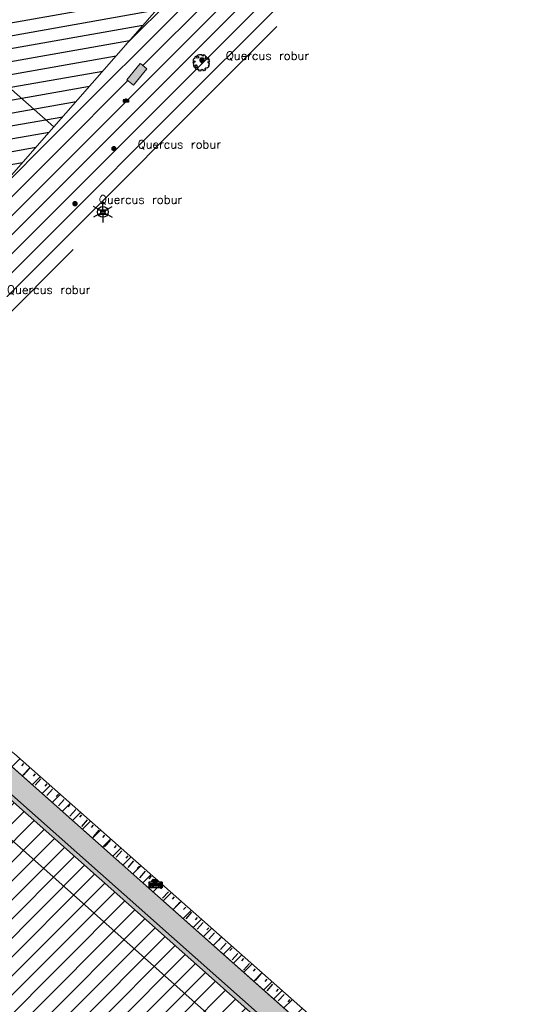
# Model space of a CAD drawing. Header units: metres. Extents: x 102852 to 106916, y 385458 to 392749.
# Tile 42 of 59: x 104947 to 105006, y 388182 to 388299. Entities that reach past the tile are written whole.
import ezdxf
from ezdxf.enums import TextEntityAlignment as Align

# ---------------------------------------------------------------- set-up
doc = ezdxf.new("R2010")
doc.units = ezdxf.units.M
for name, color, linetype, lineweight in [('0-BEBOUWING', 7, 'Continuous', 30), ('0-BEPLANTING', 14, 'Continuous', 30), ('0-GRAS OM SPORTVELDEN', 2, 'Continuous', 30), ('0-GRAS SPORTVELDEN', 3, 'Continuous', 30), ('0-KUNSTGRAS SPORTVELDEN', 152, 'Continuous', 30), ('0-VERHARDING', 5, 'Continuous', 30), ('B-WE-GR-BOOM-S', 90, 'Continuous', 30), ('B-WE-IE-GEBOUW-G', 10, 'Continuous', 0), ('B-WE-IE-MEUBILAIR_WEGMEUBILAIR-S', 7, 'Continuous', 30), ('B-WE-IE-OV-LICHTMAST-S', 40, 'Continuous', 30), ('B-WE-VH-KANTVERHARDING-G', 60, 'Continuous', 13), ('B-WE-VW-MARKERING_LANGS_STREEP_DOORGETROKKEN-G', 7, 'Continuous', 13), ('Bomen', 84, 'Continuous', 0), ('Boomsoort', 10, 'Continuous', 0), ('N-WE-IE-TERREINAFSCHEIDING_KUNSTMATIG_HEKWERK-G', 6, 'Continuous', 0)]:
    doc.layers.add(name, color=color, linetype=linetype, lineweight=lineweight)
doc.layers.add('03_INR_TALUD', color=1, linetype='Continuous')
doc.layers.add('X-XX-AL-HULPLIJN-G', color=2, linetype='Continuous', lineweight=18, plot=False)
doc.styles.add('NLCS-ISO', font='NLCS-ISO.ttf')
doc.styles.add('NLCS-ISO-M200-T25', font='NLCS-ISO.ttf', dxfattribs={"height": 0.5})
doc.styles.add('Style-txt', font='txt.shx')
pattern_1 = [(45, (0, 0), (-1.122532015, 1.122532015), [])]

# ---------------------------------------------------------------- blocks, each defined once
blk = doc.blocks.new('SIE-WEG_AFVALBAK_TYPE_02')
at = {"linetype": 'Continuous'}
for p, q in [((1.56, -0.35), (-1.56, -0.35)), ((-1.33, -0.76), (-1.56, -0.35)), ((-1.33, -0.99), (-1.56, -1.72)), ((1.56, -1.72), (-1.56, -1.72)), ((1.33, -0.76), (-1.33, -0.76)), ((-1.33, -0.99), (-1.33, -0.76)), ((1.33, -0.99), (-1.33, -0.99)), ((-1.18, -1.16), (-1.3, -1.55)), ((1.3, -1.55), (-1.3, -1.55)), ((1.18, -1.16), (-1.18, -1.16)), ((1.18, -1.16), (1.3, -1.55)), ((1.33, -0.76), (1.56, -0.35)), ((1.33, -0.99), (1.33, -0.76)), ((1.33, -0.99), (1.56, -1.72))]:
    blk.add_line(p, q, dxfattribs=at)
for p, q in [((-1.56, -0.35), (-1.56, -1.72)), ((1.56, -0.35), (1.56, -1.72))]:
    blk.add_line(p, q)
blk.add_circle((0, 0), 0.354, dxfattribs=at)
blk = doc.blocks.new('B-SIE-WEG_LICHTMAST-SO_4')
at = {"ltscale": 0.1}
for p, q in [((0, 1.27), (0, 2.53)), ((-1.1, 0.63), (-2.19, 1.27)), ((1.1, 0.63), (2.19, 1.27)), ((-1.1, -0.63), (-2.19, -1.27)), ((0, -1.27), (0, -2.53)), ((1.1, -0.63), (2.19, -1.27))]:
    blk.add_line(p, q, dxfattribs=at)
at = {"flags": 128}
for points in [[(-1.16, 0.5), (1.16, 0.5)], [(-1.16, -0.5), (1.16, -0.5)]]:
    blk.add_lwpolyline(points, dxfattribs=at)
at = {"ltscale": 0.1}
blk.add_circle((0, 0), 1.27, dxfattribs=at)
at = {"style": 'NLCS-ISO'}
blk.add_attdef('TYPE', text='', height=1.8, dxfattribs=at).set_placement((0, 2.53), align=Align.BOTTOM_CENTER)
blk = doc.blocks.new('SGR-BOOM_06_10')
at = {"linetype": 'Continuous', "flags": 128}
blk.add_lwpolyline([(2.7, 3.52), (2.53, 3.94), (2.2, 4.06), (1.94, 4.52), (1.27, 4.69), (0.86, 4.52), (1.11, 4.27), (1.06, 3.81), (0.23, 3.98), (0.35, 4.32), (0.18, 4.69), (-0.15, 4.61), (-0.49, 4.69), (-1.15, 4.65), (-1.49, 4.48), (-1.95, 4.57), (-2.54, 4.11), (-2.12, 3.9), (-1.99, 3.64), (-1.58, 3.44), (-1.99, 2.89), (-2.54, 2.77), (-2.92, 3.1), (-2.62, 3.22), (-2.87, 3.86), (-3.63, 3.43), (-4, 3.02), (-3.79, 2.85), (-4, 2.51), (-4.42, 2.35), (-4.72, 2.05), (-5.01, 1.21), (-3.88, 0.92), (-3.71, 0.54), (-4, 0.29), (-4.51, 0.29), (-4.6, 0.56), (-5.09, 0.38), (-4.76, -0.17), (-4.93, -0.38), (-4.72, -0.54), (-4.88, -1.01), (-4.53, -1.18), (-4.72, -1.55), (-4.42, -1.59), (-4.29, -1.71), (-4.62, -2.11), (-3.92, -2.68), (-3.67, -2.43), (-3.46, -1.97), (-3.63, -1.76), (-3.42, -1.17), (-3.12, -1.34), (-2.79, -1.76), (-2.5, -2.01), (-2.79, -2.81), (-3.42, -2.93), (-3.67, -3.39), (-3.33, -3.77), (-2.83, -3.9), (-2.77, -4.02), (-2.71, -4.15), (-2.33, -3.73), (-1.83, -3.73), (-1.57, -3.9), (-1.7, -4.27), (-1.7, -4.61), (-1.15, -4.74), (-0.61, -4.69), (-0.49, -4.94), (-0.23, -4.65), (0.1, -4.48), (-0.06, -4.01), (0.27, -3.9), (0.77, -4.02), (0.86, -4.61), (1.15, -4.57), (1.44, -4.74), (2.07, -4.23), (2.37, -4.36), (2.32, -4.15), (2.66, -3.98), (2.41, -3.73), (2.11, -3.64), (2.57, -3.23), (2.62, -2.98), (3.16, -2.85), (3.54, -3.06), (3.79, -2.81), (3.77, -2.63), (4.12, -2.63), (4.12, -2.39), (4.46, -2.26), (4.46, -2.05), (4.08, -2.05), (4.54, -1.59), (4.25, -1.42), (4.63, -1.55), (4.75, -1.26), (4.54, -0.92), (4.84, -0.46), (4.67, -0.25), (4.25, -0.25), (3.75, 0.08), (4.08, 0.29), (4.38, 0.84), (4.54, 0.59), (4.88, 0.71), (4.67, 1.43), (4.71, 1.89), (4.5, 1.97), (4.16, 2.64), (3.83, 3.01), (3.37, 2.6), (3.66, 2.43), (3.91, 1.8), (3.54, 1.72), (3.33, 2.14), (2.99, 2.05), (2.66, 2.31), (2.24, 2.51), (2.45, 2.68), (2.32, 2.93), (2.53, 3.18), (2.87, 3.06), (3.16, 3.23)], close=True, dxfattribs=at)
blk.add_circle((0, 0), 0.15)
at = {"style": 'NLCS-ISO-M200-T25'}
blk.add_attdef('TYPE', (0, 0), '', height=1.8, dxfattribs=at)
blk = doc.blocks.new('B-SIE-WEG_LICHTMAST-SO_7')
at = {"ltscale": 0.1}
for p, q in [((-1.1, 0.63), (-2.19, 1.27)), ((0, 1.27), (0, 2.53)), ((1.1, 0.63), (2.19, 1.27)), ((-1.1, -0.63), (-2.19, -1.27)), ((0, -1.27), (0, -2.53)), ((1.1, -0.63), (2.19, -1.27))]:
    blk.add_line(p, q, dxfattribs=at)
at = {"flags": 128}
for points in [[(-1.16, 0.5), (1.16, 0.5)], [(-1.16, -0.5), (1.16, -0.5)]]:
    blk.add_lwpolyline(points, dxfattribs=at)
at = {"ltscale": 0.1}
blk.add_circle((0, 0), 1.27, dxfattribs=at)
at = {"style": 'NLCS-ISO'}
blk.add_attdef('TYPE', text='', height=1.8, dxfattribs=at).set_placement((0, 2.53), align=Align.BOTTOM_CENTER)
blk = doc.blocks.new('MPOLYGON_249')
at = {"layer": 'Bomen', "flags": 128}
for points in [[(104957.86, 388283.37), (104957.85, 388283.32), (104958.35, 388283.32)], [(104957.85, 388283.32), (104957.86, 388283.27), (104958.35, 388283.27)], [(104957.85, 388283.32), (104958.35, 388283.32), (104958.35, 388283.27)], [(104957.87, 388283.42), (104957.86, 388283.37), (104958.35, 388283.37)], [(104957.86, 388283.37), (104958.35, 388283.37), (104958.35, 388283.32)], [(104957.86, 388283.27), (104957.87, 388283.22), (104958.33, 388283.22)], [(104957.86, 388283.27), (104958.35, 388283.27), (104958.33, 388283.22)], [(104957.9, 388283.46), (104957.87, 388283.42), (104958.33, 388283.42)], [(104957.87, 388283.42), (104958.33, 388283.42), (104958.35, 388283.37)], [(104957.87, 388283.22), (104957.9, 388283.18), (104958.31, 388283.18)], [(104957.87, 388283.22), (104958.33, 388283.22), (104958.31, 388283.18)], [(104957.93, 388283.5), (104957.9, 388283.46), (104958.31, 388283.46)], [(104957.9, 388283.46), (104958.31, 388283.46), (104958.33, 388283.42)], [(104957.96, 388283.53), (104957.93, 388283.5), (104958.28, 388283.5)], [(104957.93, 388283.5), (104958.28, 388283.5), (104958.31, 388283.46)], [(104958.01, 388283.55), (104957.96, 388283.53), (104958.24, 388283.53)], [(104957.96, 388283.53), (104958.24, 388283.53), (104958.28, 388283.5)], [(104958.05, 388283.56), (104958.01, 388283.55), (104958.2, 388283.55)], [(104958.01, 388283.55), (104958.2, 388283.55), (104958.24, 388283.53)], [(104958.1, 388283.57), (104958.05, 388283.56), (104958.15, 388283.56)], [(104958.05, 388283.56), (104958.15, 388283.56), (104958.2, 388283.55)], [(104957.9, 388283.18), (104957.93, 388283.14), (104958.28, 388283.14)], [(104957.9, 388283.18), (104958.31, 388283.18), (104958.28, 388283.14)], [(104957.93, 388283.14), (104957.96, 388283.11), (104958.24, 388283.11)], [(104957.93, 388283.14), (104958.28, 388283.14), (104958.24, 388283.11)], [(104957.96, 388283.11), (104958.01, 388283.09), (104958.2, 388283.09)], [(104957.96, 388283.11), (104958.24, 388283.11), (104958.2, 388283.09)], [(104958.01, 388283.09), (104958.05, 388283.07), (104958.15, 388283.07)], [(104958.01, 388283.09), (104958.2, 388283.09), (104958.15, 388283.07)], [(104958.05, 388283.07), (104958.15, 388283.07), (104958.1, 388283.07)]]:
    blk.add_lwpolyline(points, close=True, dxfattribs=at)
at = {"layer": 'Bomen', "color": 74, "true_color": 0x55aa00, "flags": 128}
for points in [[(104957.85, 388283.32), (104957.86, 388283.37)], [(104957.86, 388283.27), (104957.85, 388283.32)], [(104957.86, 388283.37), (104957.87, 388283.42)], [(104957.87, 388283.22), (104957.86, 388283.27)], [(104957.87, 388283.42), (104957.9, 388283.46)], [(104957.9, 388283.18), (104957.87, 388283.22)], [(104957.9, 388283.46), (104957.93, 388283.5)], [(104957.93, 388283.5), (104957.96, 388283.53)], [(104957.96, 388283.53), (104958.01, 388283.55)], [(104958.01, 388283.55), (104958.05, 388283.56)], [(104958.05, 388283.56), (104958.1, 388283.57)], [(104958.1, 388283.57), (104958.15, 388283.56)], [(104958.15, 388283.56), (104958.2, 388283.55)], [(104958.2, 388283.55), (104958.24, 388283.53)], [(104958.24, 388283.53), (104958.28, 388283.5)], [(104958.28, 388283.5), (104958.31, 388283.46)], [(104958.31, 388283.46), (104958.33, 388283.42)], [(104958.33, 388283.22), (104958.31, 388283.18)], [(104958.33, 388283.42), (104958.35, 388283.37)], [(104958.35, 388283.27), (104958.33, 388283.22)], [(104958.35, 388283.37), (104958.35, 388283.32)], [(104958.35, 388283.32), (104958.35, 388283.27)], [(104957.93, 388283.14), (104957.9, 388283.18)], [(104957.96, 388283.11), (104957.93, 388283.14)], [(104958.01, 388283.09), (104957.96, 388283.11)], [(104958.05, 388283.07), (104958.01, 388283.09)], [(104958.1, 388283.07), (104958.05, 388283.07)], [(104958.15, 388283.07), (104958.1, 388283.07)], [(104958.2, 388283.09), (104958.15, 388283.07)], [(104958.24, 388283.11), (104958.2, 388283.09)], [(104958.28, 388283.14), (104958.24, 388283.11)], [(104958.31, 388283.18), (104958.28, 388283.14)]]:
    blk.add_lwpolyline(points, dxfattribs=at)
at = {"layer": 'Bomen'}
for points in [[(104957.86, 388283.37), (104957.85, 388283.32), (104958.35, 388283.32)], [(104957.87, 388283.42), (104957.86, 388283.37), (104958.35, 388283.37)], [(104957.86, 388283.37), (104958.35, 388283.37), (104958.35, 388283.32)], [(104957.9, 388283.46), (104957.87, 388283.42), (104958.33, 388283.42)], [(104957.87, 388283.42), (104958.33, 388283.42), (104958.35, 388283.37)], [(104957.93, 388283.5), (104957.9, 388283.46), (104958.31, 388283.46)], [(104957.9, 388283.46), (104958.31, 388283.46), (104958.33, 388283.42)], [(104957.96, 388283.53), (104957.93, 388283.5), (104958.28, 388283.5)], [(104957.93, 388283.5), (104958.28, 388283.5), (104958.31, 388283.46)], [(104958.01, 388283.55), (104957.96, 388283.53), (104958.24, 388283.53)], [(104957.96, 388283.53), (104958.24, 388283.53), (104958.28, 388283.5)], [(104958.05, 388283.56), (104958.01, 388283.55), (104958.2, 388283.55)], [(104958.01, 388283.55), (104958.2, 388283.55), (104958.24, 388283.53)], [(104958.1, 388283.57), (104958.05, 388283.56), (104958.15, 388283.56)], [(104958.05, 388283.56), (104958.15, 388283.56), (104958.2, 388283.55)]]:
    blk.add_solid(points, dxfattribs=at)
at = {"layer": 'Bomen', "extrusion": (0, 0, -1)}
for points in [[(-104957.85, 388283.32), (-104957.86, 388283.27), (-104958.35, 388283.27)], [(-104957.85, 388283.32), (-104958.35, 388283.32), (-104958.35, 388283.27)], [(-104957.86, 388283.27), (-104957.87, 388283.22), (-104958.33, 388283.22)], [(-104957.86, 388283.27), (-104958.35, 388283.27), (-104958.33, 388283.22)], [(-104957.87, 388283.22), (-104957.9, 388283.18), (-104958.31, 388283.18)], [(-104957.87, 388283.22), (-104958.33, 388283.22), (-104958.31, 388283.18)], [(-104957.9, 388283.18), (-104957.93, 388283.14), (-104958.28, 388283.14)], [(-104957.9, 388283.18), (-104958.31, 388283.18), (-104958.28, 388283.14)], [(-104957.93, 388283.14), (-104957.96, 388283.11), (-104958.24, 388283.11)], [(-104957.93, 388283.14), (-104958.28, 388283.14), (-104958.24, 388283.11)], [(-104957.96, 388283.11), (-104958.01, 388283.09), (-104958.2, 388283.09)], [(-104957.96, 388283.11), (-104958.24, 388283.11), (-104958.2, 388283.09)], [(-104958.01, 388283.09), (-104958.05, 388283.07), (-104958.15, 388283.07)], [(-104958.01, 388283.09), (-104958.2, 388283.09), (-104958.15, 388283.07)], [(-104958.05, 388283.07), (-104958.15, 388283.07), (-104958.1, 388283.07)]]:
    blk.add_solid(points, dxfattribs=at)
blk = doc.blocks.new('MPOLYGON_329')
at = {"layer": 'Bomen', "flags": 128}
for points in [[(104953.29, 388276.9), (104953.27, 388276.85), (104953.76, 388276.85)], [(104953.27, 388276.85), (104953.27, 388276.8), (104953.77, 388276.8)], [(104953.27, 388276.85), (104953.76, 388276.85), (104953.77, 388276.8)], [(104953.27, 388276.8), (104953.27, 388276.75), (104953.76, 388276.75)], [(104953.27, 388276.8), (104953.77, 388276.8), (104953.76, 388276.75)], [(104953.27, 388276.75), (104953.29, 388276.71), (104953.75, 388276.71)], [(104953.27, 388276.75), (104953.76, 388276.75), (104953.75, 388276.71)], [(104953.31, 388276.94), (104953.29, 388276.9), (104953.75, 388276.9)], [(104953.29, 388276.9), (104953.75, 388276.9), (104953.76, 388276.85)], [(104953.29, 388276.71), (104953.31, 388276.66), (104953.73, 388276.66)], [(104953.29, 388276.71), (104953.75, 388276.71), (104953.73, 388276.66)], [(104953.34, 388276.98), (104953.31, 388276.94), (104953.73, 388276.94)], [(104953.31, 388276.94), (104953.73, 388276.94), (104953.75, 388276.9)], [(104953.31, 388276.66), (104953.34, 388276.63), (104953.7, 388276.63)], [(104953.31, 388276.66), (104953.73, 388276.66), (104953.7, 388276.63)], [(104953.38, 388277.01), (104953.34, 388276.98), (104953.7, 388276.98)], [(104953.34, 388276.98), (104953.7, 388276.98), (104953.73, 388276.94)], [(104953.34, 388276.63), (104953.38, 388276.6), (104953.66, 388276.6)], [(104953.34, 388276.63), (104953.7, 388276.63), (104953.66, 388276.6)], [(104953.42, 388277.03), (104953.38, 388277.01), (104953.66, 388277.01)], [(104953.38, 388277.01), (104953.66, 388277.01), (104953.7, 388276.98)], [(104953.38, 388276.6), (104953.42, 388276.57), (104953.61, 388276.57)], [(104953.38, 388276.6), (104953.66, 388276.6), (104953.61, 388276.57)], [(104953.47, 388277.05), (104953.42, 388277.03), (104953.61, 388277.03)], [(104953.42, 388277.03), (104953.61, 388277.03), (104953.66, 388277.01)], [(104953.42, 388276.57), (104953.47, 388276.56), (104953.57, 388276.56)], [(104953.42, 388276.57), (104953.61, 388276.57), (104953.57, 388276.56)], [(104953.52, 388277.05), (104953.47, 388277.05), (104953.57, 388277.05)], [(104953.47, 388277.05), (104953.57, 388277.05), (104953.61, 388277.03)], [(104953.47, 388276.56), (104953.57, 388276.56), (104953.52, 388276.55)]]:
    blk.add_lwpolyline(points, close=True, dxfattribs=at)
at = {"layer": 'Bomen', "color": 74, "true_color": 0x55aa00, "flags": 128}
for points in [[(104953.27, 388276.85), (104953.29, 388276.9)], [(104953.27, 388276.8), (104953.27, 388276.85)], [(104953.27, 388276.75), (104953.27, 388276.8)], [(104953.29, 388276.71), (104953.27, 388276.75)], [(104953.29, 388276.9), (104953.31, 388276.94)], [(104953.31, 388276.66), (104953.29, 388276.71)], [(104953.31, 388276.94), (104953.34, 388276.98)], [(104953.34, 388276.63), (104953.31, 388276.66)], [(104953.34, 388276.98), (104953.38, 388277.01)], [(104953.38, 388276.6), (104953.34, 388276.63)], [(104953.38, 388277.01), (104953.42, 388277.03)], [(104953.42, 388276.57), (104953.38, 388276.6)], [(104953.42, 388277.03), (104953.47, 388277.05)], [(104953.47, 388276.56), (104953.42, 388276.57)], [(104953.47, 388277.05), (104953.52, 388277.05)], [(104953.52, 388276.55), (104953.47, 388276.56)], [(104953.52, 388277.05), (104953.57, 388277.05)], [(104953.57, 388276.56), (104953.52, 388276.55)], [(104953.57, 388277.05), (104953.61, 388277.03)], [(104953.61, 388276.57), (104953.57, 388276.56)], [(104953.61, 388277.03), (104953.66, 388277.01)], [(104953.66, 388276.6), (104953.61, 388276.57)], [(104953.66, 388277.01), (104953.7, 388276.98)], [(104953.7, 388276.63), (104953.66, 388276.6)], [(104953.7, 388276.98), (104953.73, 388276.94)], [(104953.73, 388276.66), (104953.7, 388276.63)], [(104953.73, 388276.94), (104953.75, 388276.9)], [(104953.75, 388276.71), (104953.73, 388276.66)], [(104953.75, 388276.9), (104953.76, 388276.85)], [(104953.76, 388276.75), (104953.75, 388276.71)], [(104953.76, 388276.85), (104953.77, 388276.8)], [(104953.77, 388276.8), (104953.76, 388276.75)]]:
    blk.add_lwpolyline(points, dxfattribs=at)
at = {"layer": 'Bomen'}
for points in [[(104953.29, 388276.9), (104953.27, 388276.85), (104953.76, 388276.85)], [(104953.27, 388276.85), (104953.27, 388276.8), (104953.77, 388276.8)], [(104953.27, 388276.85), (104953.76, 388276.85), (104953.77, 388276.8)], [(104953.31, 388276.94), (104953.29, 388276.9), (104953.75, 388276.9)], [(104953.29, 388276.9), (104953.75, 388276.9), (104953.76, 388276.85)], [(104953.34, 388276.98), (104953.31, 388276.94), (104953.73, 388276.94)], [(104953.31, 388276.94), (104953.73, 388276.94), (104953.75, 388276.9)], [(104953.38, 388277.01), (104953.34, 388276.98), (104953.7, 388276.98)], [(104953.34, 388276.98), (104953.7, 388276.98), (104953.73, 388276.94)], [(104953.42, 388277.03), (104953.38, 388277.01), (104953.66, 388277.01)], [(104953.38, 388277.01), (104953.66, 388277.01), (104953.7, 388276.98)], [(104953.47, 388277.05), (104953.42, 388277.03), (104953.61, 388277.03)], [(104953.42, 388277.03), (104953.61, 388277.03), (104953.66, 388277.01)], [(104953.52, 388277.05), (104953.47, 388277.05), (104953.57, 388277.05)], [(104953.47, 388277.05), (104953.57, 388277.05), (104953.61, 388277.03)]]:
    blk.add_solid(points, dxfattribs=at)
at = {"layer": 'Bomen', "extrusion": (0, 0, -1)}
for points in [[(-104953.27, 388276.8), (-104953.27, 388276.75), (-104953.76, 388276.75)], [(-104953.27, 388276.8), (-104953.77, 388276.8), (-104953.76, 388276.75)], [(-104953.27, 388276.75), (-104953.29, 388276.71), (-104953.75, 388276.71)], [(-104953.27, 388276.75), (-104953.76, 388276.75), (-104953.75, 388276.71)], [(-104953.29, 388276.71), (-104953.31, 388276.66), (-104953.73, 388276.66)], [(-104953.29, 388276.71), (-104953.75, 388276.71), (-104953.73, 388276.66)], [(-104953.31, 388276.66), (-104953.34, 388276.63), (-104953.7, 388276.63)], [(-104953.31, 388276.66), (-104953.73, 388276.66), (-104953.7, 388276.63)], [(-104953.34, 388276.63), (-104953.38, 388276.6), (-104953.66, 388276.6)], [(-104953.34, 388276.63), (-104953.7, 388276.63), (-104953.66, 388276.6)], [(-104953.38, 388276.6), (-104953.42, 388276.57), (-104953.61, 388276.57)], [(-104953.38, 388276.6), (-104953.66, 388276.6), (-104953.61, 388276.57)], [(-104953.42, 388276.57), (-104953.47, 388276.56), (-104953.57, 388276.56)], [(-104953.42, 388276.57), (-104953.61, 388276.57), (-104953.57, 388276.56)], [(-104953.47, 388276.56), (-104953.57, 388276.56), (-104953.52, 388276.55)]]:
    blk.add_solid(points, dxfattribs=at)
blk = doc.blocks.new('MPOLYGON_330')
at = {"layer": 'Bomen', "flags": 128}
for points in [[(104968.29, 388293.89), (104968.28, 388293.85), (104968.77, 388293.85)], [(104968.28, 388293.85), (104968.28, 388293.8), (104968.78, 388293.8)], [(104968.28, 388293.85), (104968.77, 388293.85), (104968.78, 388293.8)], [(104968.28, 388293.8), (104968.28, 388293.75), (104968.77, 388293.75)], [(104968.28, 388293.8), (104968.78, 388293.8), (104968.77, 388293.75)], [(104968.28, 388293.75), (104968.29, 388293.7), (104968.76, 388293.7)], [(104968.28, 388293.75), (104968.77, 388293.75), (104968.76, 388293.7)], [(104968.32, 388293.94), (104968.29, 388293.89), (104968.76, 388293.89)], [(104968.29, 388293.89), (104968.76, 388293.89), (104968.77, 388293.85)], [(104968.29, 388293.7), (104968.32, 388293.66), (104968.73, 388293.66)], [(104968.29, 388293.7), (104968.76, 388293.7), (104968.73, 388293.66)], [(104968.35, 388293.98), (104968.32, 388293.94), (104968.73, 388293.94)], [(104968.32, 388293.94), (104968.73, 388293.94), (104968.76, 388293.89)], [(104968.39, 388294.01), (104968.35, 388293.98), (104968.7, 388293.98)], [(104968.35, 388293.98), (104968.7, 388293.98), (104968.73, 388293.94)], [(104968.43, 388294.03), (104968.39, 388294.01), (104968.66, 388294.01)], [(104968.39, 388294.01), (104968.66, 388294.01), (104968.7, 388293.98)], [(104968.48, 388294.04), (104968.43, 388294.03), (104968.62, 388294.03)], [(104968.43, 388294.03), (104968.62, 388294.03), (104968.66, 388294.01)], [(104968.53, 388294.05), (104968.48, 388294.04), (104968.57, 388294.04)], [(104968.48, 388294.04), (104968.57, 388294.04), (104968.62, 388294.03)], [(104968.32, 388293.66), (104968.35, 388293.62), (104968.7, 388293.62)], [(104968.32, 388293.66), (104968.73, 388293.66), (104968.7, 388293.62)], [(104968.35, 388293.62), (104968.39, 388293.59), (104968.66, 388293.59)], [(104968.35, 388293.62), (104968.7, 388293.62), (104968.66, 388293.59)], [(104968.39, 388293.59), (104968.43, 388293.57), (104968.62, 388293.57)], [(104968.39, 388293.59), (104968.66, 388293.59), (104968.62, 388293.57)], [(104968.43, 388293.57), (104968.48, 388293.55), (104968.57, 388293.55)], [(104968.43, 388293.57), (104968.62, 388293.57), (104968.57, 388293.55)], [(104968.48, 388293.55), (104968.57, 388293.55), (104968.53, 388293.55)]]:
    blk.add_lwpolyline(points, close=True, dxfattribs=at)
at = {"layer": 'Bomen', "color": 74, "true_color": 0x55aa00, "flags": 128}
for points in [[(104968.28, 388293.85), (104968.29, 388293.89)], [(104968.28, 388293.8), (104968.28, 388293.85)], [(104968.28, 388293.75), (104968.28, 388293.8)], [(104968.29, 388293.7), (104968.28, 388293.75)], [(104968.29, 388293.89), (104968.32, 388293.94)], [(104968.32, 388293.66), (104968.29, 388293.7)], [(104968.32, 388293.94), (104968.35, 388293.98)], [(104968.35, 388293.98), (104968.39, 388294.01)], [(104968.39, 388294.01), (104968.43, 388294.03)], [(104968.43, 388294.03), (104968.48, 388294.04)], [(104968.48, 388294.04), (104968.53, 388294.05)], [(104968.53, 388294.05), (104968.57, 388294.04)], [(104968.57, 388294.04), (104968.62, 388294.03)], [(104968.62, 388294.03), (104968.66, 388294.01)], [(104968.66, 388294.01), (104968.7, 388293.98)], [(104968.7, 388293.98), (104968.73, 388293.94)], [(104968.73, 388293.94), (104968.76, 388293.89)], [(104968.76, 388293.7), (104968.73, 388293.66)], [(104968.76, 388293.89), (104968.77, 388293.85)], [(104968.77, 388293.75), (104968.76, 388293.7)], [(104968.77, 388293.85), (104968.78, 388293.8)], [(104968.78, 388293.8), (104968.77, 388293.75)], [(104968.35, 388293.62), (104968.32, 388293.66)], [(104968.39, 388293.59), (104968.35, 388293.62)], [(104968.43, 388293.57), (104968.39, 388293.59)], [(104968.48, 388293.55), (104968.43, 388293.57)], [(104968.53, 388293.55), (104968.48, 388293.55)], [(104968.57, 388293.55), (104968.53, 388293.55)], [(104968.62, 388293.57), (104968.57, 388293.55)], [(104968.66, 388293.59), (104968.62, 388293.57)], [(104968.7, 388293.62), (104968.66, 388293.59)], [(104968.73, 388293.66), (104968.7, 388293.62)]]:
    blk.add_lwpolyline(points, dxfattribs=at)
at = {"layer": 'Bomen'}
for points in [[(104968.29, 388293.89), (104968.28, 388293.85), (104968.77, 388293.85)], [(104968.28, 388293.85), (104968.28, 388293.8), (104968.78, 388293.8)], [(104968.28, 388293.85), (104968.77, 388293.85), (104968.78, 388293.8)], [(104968.32, 388293.94), (104968.29, 388293.89), (104968.76, 388293.89)], [(104968.29, 388293.89), (104968.76, 388293.89), (104968.77, 388293.85)], [(104968.35, 388293.98), (104968.32, 388293.94), (104968.73, 388293.94)], [(104968.32, 388293.94), (104968.73, 388293.94), (104968.76, 388293.89)], [(104968.39, 388294.01), (104968.35, 388293.98), (104968.7, 388293.98)], [(104968.35, 388293.98), (104968.7, 388293.98), (104968.73, 388293.94)], [(104968.43, 388294.03), (104968.39, 388294.01), (104968.66, 388294.01)], [(104968.39, 388294.01), (104968.66, 388294.01), (104968.7, 388293.98)], [(104968.48, 388294.04), (104968.43, 388294.03), (104968.62, 388294.03)], [(104968.43, 388294.03), (104968.62, 388294.03), (104968.66, 388294.01)], [(104968.53, 388294.05), (104968.48, 388294.04), (104968.57, 388294.04)], [(104968.48, 388294.04), (104968.57, 388294.04), (104968.62, 388294.03)]]:
    blk.add_solid(points, dxfattribs=at)
at = {"layer": 'Bomen', "extrusion": (0, 0, -1)}
for points in [[(-104968.28, 388293.8), (-104968.28, 388293.75), (-104968.77, 388293.75)], [(-104968.28, 388293.8), (-104968.78, 388293.8), (-104968.77, 388293.75)], [(-104968.28, 388293.75), (-104968.29, 388293.7), (-104968.76, 388293.7)], [(-104968.28, 388293.75), (-104968.77, 388293.75), (-104968.76, 388293.7)], [(-104968.29, 388293.7), (-104968.32, 388293.66), (-104968.73, 388293.66)], [(-104968.29, 388293.7), (-104968.76, 388293.7), (-104968.73, 388293.66)], [(-104968.32, 388293.66), (-104968.35, 388293.62), (-104968.7, 388293.62)], [(-104968.32, 388293.66), (-104968.73, 388293.66), (-104968.7, 388293.62)], [(-104968.35, 388293.62), (-104968.39, 388293.59), (-104968.66, 388293.59)], [(-104968.35, 388293.62), (-104968.7, 388293.62), (-104968.66, 388293.59)], [(-104968.39, 388293.59), (-104968.43, 388293.57), (-104968.62, 388293.57)], [(-104968.39, 388293.59), (-104968.66, 388293.59), (-104968.62, 388293.57)], [(-104968.43, 388293.57), (-104968.48, 388293.55), (-104968.57, 388293.55)], [(-104968.43, 388293.57), (-104968.62, 388293.57), (-104968.57, 388293.55)], [(-104968.48, 388293.55), (-104968.57, 388293.55), (-104968.53, 388293.55)]]:
    blk.add_solid(points, dxfattribs=at)

msp = doc.modelspace()

# ---------------------------------------------------------------- hatches: boundary and pattern name
at = {"layer": '0-BEBOUWING', "ltscale": 0.2, "true_color": 0x636466}
for points in [[(104959.64, 388291.45), (104960.42, 388290.8), (104962.01, 388292.73), (104961.22, 388293.36), (104959.64, 388291.45), (104961.21, 388291.77), (104962.01, 388292.73)], [(104960.42, 388290.8), (104959.64, 388291.45), (104961.22, 388293.36), (104962.01, 388292.73)]]:
    msp.add_hatch(color=251, dxfattribs=at).paths.add_polyline_path(points)
at = {"layer": '0-BEPLANTING', "ltscale": 0.2}
h = msp.add_hatch(dxfattribs=at)
h.set_pattern_fill('ANSI31', color=256, scale=0.1, pattern_type=2)
h.set_pattern_definition(pattern_1)
h.paths.add_polyline_path([(104987.2, 388309.17), (104992.93, 388315.59), (104992.76, 388316.67), (104991.64, 388317.4), (104953.14, 388274.48), (104923.95, 388240.83), (104926.91, 388240.4), (104944.76, 388260.96), (104957.24, 388276.22), (104972.59, 388292.14)])
h.paths.add_polyline_path([(104936.2, 388377.19), (104952.65, 388367.27), (104969.82, 388352.82), (104974.52, 388348.09), (104980.29, 388345.03), (104984.26, 388338.01), (104991.02, 388328.92), (104993.47, 388321.61), (105005.56, 388330), (104996.9, 388342.5), (104976.68, 388370.13), (104961.35, 388387.31), (104947.57, 388403.33), (104947.22, 388404.45), (104938.79, 388397.04), (104930.96, 388390.49), (104916.11, 388375.27), (104903.99, 388361.91), (104899.86, 388357.44), (104895.73, 388352.97), (104891.91, 388348.24), (104885.81, 388340.55), (104877.74, 388328.04), (104867.67, 388309.75), (104853.46, 388287.13), (104848.15, 388279.7), (104837.04, 388265.34), (104824.57, 388250.43), (104801.03, 388224.86), (104781.75, 388202.89), (104770.99, 388190.28), (104772.45, 388186.64), (104772.81, 388187.17), (104805.64, 388224.61), (104808.22, 388227.56), (104831.7, 388254.32), (104832.15, 388254.81), (104859.78, 388286.43), (104860.1, 388290.42), (104882.91, 388316.42), (104883.34, 388316.93), (104906.66, 388343.46), (104907.1, 388343.97)])
at = {"layer": '0-GRAS OM SPORTVELDEN', "ltscale": 0.2}
h = msp.add_hatch(dxfattribs=at)
h.set_pattern_fill('ANSI31', color=256, scale=0.1, pattern_type=2)
h.set_pattern_definition(pattern_1)
h.paths.add_polyline_path([(104980.29, 388345.03), (104974.52, 388348.09), (104969.82, 388352.82), (104952.65, 388367.27), (104936.2, 388377.19), (104907.1, 388343.97), (104906.66, 388343.46), (104902.96, 388328.25), (104935.3, 388365.15), (104935.9, 388365.79), (104936.55, 388365.28), (104942.71, 388359.83), (104944.77, 388358.01), (104953.03, 388350.71), (104957.21, 388347.02), (104962.77, 388342.11), (104966.91, 388338.4), (104975.13, 388331.14), (104983.23, 388323.98), (104983.89, 388323.34), (104983.33, 388322.7), (104951.02, 388285.89), (104953.14, 388274.48), (104991.64, 388317.4), (104993.47, 388321.61), (104991.02, 388328.92), (104984.26, 388338.01)])
h.paths.add_polyline_path([(104961.24, 388293.39), (104962.01, 388292.73), (104960.42, 388290.8), (104959.64, 388291.45)], flags=17)
h = msp.add_hatch(dxfattribs=at)
h.set_pattern_fill('ANSI31', color=256, scale=0.1, pattern_type=2)
h.set_pattern_definition(pattern_1)
h.paths.add_polyline_path([(104896.68, 388250.24), (104899.44, 388246.09), (104902.17, 388249.17), (104915.64, 388237.23), (104902.17, 388249.17), (104915.64, 388237.23), (104918.16, 388240.08), (104916.51, 388241.54), (104916.51, 388241.54), (104917.41, 388242.52), (104917.4, 388242.57), (104909.51, 388249.43), (104910.29, 388250.33), (104918.68, 388242.99), (104919.07, 388243.16), (104943.91, 388271.41), (104944.79, 388270.64), (104920.47, 388243.01), (104920.95, 388242.56), (104920.41, 388241.98), (104920.82, 388241.62), (104920.27, 388241), (104921.41, 388239.99), (104923.95, 388240.83), (104953.14, 388274.48), (104951.02, 388285.89), (104918.6, 388248.91), (104918.02, 388248.28), (104917.36, 388248.88), (104911.19, 388254.28), (104909.24, 388256.03), (104901.06, 388263.23), (104896.8, 388266.95), (104891.19, 388271.86), (104887.08, 388275.54), (104878.8, 388282.9), (104876.79, 388284.63), (104870.69, 388290.04), (104870.02, 388290.63), (104870.61, 388291.31), (104902.96, 388328.25), (104906.66, 388343.46), (104883.34, 388316.93), (104882.91, 388316.42), (104860.1, 388290.42), (104859.78, 388286.43), (104861.97, 388284.54), (104897.53, 388253.75), (104897.56, 388252.33)])
h.paths.add_polyline_path([(104945.1, 388274.56), (104943.42, 388272.69), (104944.17, 388272.03), (104945.84, 388273.91), (104945.83, 388273.91)], flags=16)
h = msp.add_hatch(dxfattribs=at)
h.set_pattern_fill('ANSI31', color=256, scale=0.1, pattern_type=2)
h.set_pattern_definition(pattern_1)
h.paths.add_polyline_path([(104985.85, 388175.07), (104986.72, 388176.09), (104946.35, 388211.8), (104946.29, 388211.79), (104945.01, 388211.21)])
at = {"layer": '0-GRAS SPORTVELDEN'}
h = msp.add_hatch(dxfattribs=at)
h.set_pattern_fill('HATCH', color=256, scale=0.1, style=0, pattern_type=2)
h.set_pattern_definition([(10, (104893.1512, 388301.0557), (-0.260472, 1.477212), [])])
h.paths.add_polyline_path([(104902.96, 388328.25), (104870.61, 388291.31), (104870.69, 388290.04), (104876.79, 388284.63), (104878.8, 388282.9), (104887.08, 388275.54), (104891.19, 388271.86), (104896.8, 388266.95), (104901.06, 388263.23), (104909.24, 388256.03), (104911.19, 388254.28), (104917.36, 388248.88), (104918.6, 388248.91), (104951.02, 388285.89), (104983.33, 388322.7), (104983.23, 388323.98), (104975.13, 388331.14), (104966.91, 388338.4), (104962.77, 388342.11), (104957.21, 388347.02), (104953.03, 388350.71), (104944.77, 388358.01), (104942.71, 388359.83), (104936.55, 388365.28), (104935.3, 388365.15)])
at = {"layer": '0-KUNSTGRAS SPORTVELDEN'}
h = msp.add_hatch(dxfattribs=at)
h.set_pattern_fill('ANSI31', color=256, scale=0.5, style=0)
h.paths.add_polyline_path([(104898.61, 388243.64), (104856.16, 388195.74, 0.414214), (104856.46, 388190.8), (104931.31, 388124.48, 0.414214), (104936.25, 388124.78), (104978.69, 388172.68, 0.414214), (104978.39, 388177.62), (104903.55, 388243.94, 0.414214)])
at = {"layer": '0-VERHARDING', "ltscale": 0.2, "true_color": 0x939598}
h = msp.add_hatch(color=252, dxfattribs=at)
h.paths.add_polyline_path([(104984.5, 388176.22), (104951.94, 388205.07), (104933.98, 388220.99), (104902.92, 388248.51), (104902.17, 388249.17), (104853.09, 388193.78), (104851.77, 388192.29), (104932.6, 388120.66), (104934.1, 388119.34), (104982.51, 388173.98)])
edge = h.paths.add_edge_path(flags=16)
edge.add_arc((104976.07, 388175), 3.5, -41.5423, 48.4577, ccw=False)
edge.add_line((104978.69, 388172.68), (104936.25, 388124.78))
edge.add_arc((104933.63, 388127.1), 3.5, 228.4577, 318.4577, ccw=False)
edge.add_line((104931.31, 388124.48), (104856.46, 388190.8))
edge.add_arc((104858.78, 388193.42), 3.5, 138.4577, 228.4577, ccw=False)
edge.add_line((104856.16, 388195.74), (104898.61, 388243.64))
edge.add_arc((104901.23, 388241.32), 3.5, 48.4577, 138.4577, ccw=False)
edge.add_line((104903.55, 388243.94), (104978.39, 388177.62))

# ---------------------------------------------------------------- linework, layer by layer
at = {"layer": '03_INR_TALUD', "elevation": 26.59}
for points in [[(104947.44, 388210.68), (104947.2, 388210.41)], [(104948.13, 388210.08), (104947.44, 388209.31)], [(104948.81, 388209.47), (104948.56, 388209.2)], [(104949.49, 388208.87), (104948.81, 388208.1)], [(104950.18, 388208.26), (104949.93, 388207.98)], [(104950.86, 388207.65), (104950.18, 388206.88)], [(104951.55, 388207.05), (104951.3, 388206.77)], [(104952.23, 388206.44), (104951.55, 388205.67)], [(104952.92, 388205.83), (104952.67, 388205.56)], [(104953.6, 388205.23), (104952.92, 388204.46)], [(104954.28, 388204.62), (104954.04, 388204.35)], [(104954.97, 388204.01), (104954.29, 388203.25)], [(104955.65, 388203.41), (104955.41, 388203.13)], [(104956.34, 388202.8), (104955.65, 388202.03)], [(104957.02, 388202.2), (104956.78, 388201.92)], [(104957.71, 388201.59), (104957.02, 388200.82)], [(104958.39, 388200.98), (104958.15, 388200.71)], [(104959.07, 388200.38), (104958.39, 388199.61)], [(104959.76, 388199.77), (104959.51, 388199.49)], [(104960.44, 388199.16), (104959.76, 388198.39)], [(104961.13, 388198.56), (104960.88, 388198.28)], [(104961.81, 388197.95), (104961.13, 388197.18)], [(104962.5, 388197.35), (104962.25, 388197.07)], [(104963.18, 388196.74), (104962.5, 388195.97)], [(104963.86, 388196.13), (104963.62, 388195.86)], [(104964.55, 388195.53), (104963.87, 388194.76)], [(104965.23, 388194.92), (104964.99, 388194.64)], [(104965.92, 388194.31), (104965.24, 388193.54)], [(104966.6, 388193.71), (104966.36, 388193.43)], [(104967.29, 388193.1), (104966.6, 388192.33)], [(104967.97, 388192.49), (104967.73, 388192.22)], [(104968.65, 388191.89), (104967.97, 388191.12)], [(104969.34, 388191.28), (104969.09, 388191.01)], [(104970.02, 388190.68), (104969.34, 388189.91)], [(104970.71, 388190.07), (104970.46, 388189.79)], [(104971.39, 388189.46), (104970.71, 388188.69)], [(104972.08, 388188.86), (104971.83, 388188.58)], [(104972.76, 388188.25), (104972.08, 388187.48)], [(104973.45, 388187.64), (104973.2, 388187.37)], [(104974.13, 388187.04), (104973.45, 388186.27)], [(104974.81, 388186.43), (104974.57, 388186.16)], [(104975.5, 388185.82), (104974.82, 388185.05)], [(104976.18, 388185.22), (104975.94, 388184.94)], [(104976.87, 388184.61), (104976.18, 388183.84)], [(104977.55, 388184.01), (104977.31, 388183.73)], [(104978.24, 388183.4), (104977.55, 388182.63)], [(104978.92, 388182.79), (104978.68, 388182.52)]]:
    msp.add_lwpolyline(points, dxfattribs=at)
at = {"layer": 'B-WE-IE-GEBOUW-G', "flags": 128}
msp.add_lwpolyline([(104961.22, 388293.36), (104959.64, 388291.45), (104960.42, 388290.8), (104962.01, 388292.73), (104961.27, 388293.36)], dxfattribs=at)
at = {"layer": 'B-WE-VH-KANTVERHARDING-G', "elevation": 0, "flags": 128}
msp.add_lwpolyline([(104851.77, 388192.29), (104934.1, 388119.34), (104937.75, 388123.45), (104984.5, 388176.22), (104980.38, 388179.87), (104902.17, 388249.17)], close=True, dxfattribs=at)
msp.add_lwpolyline([(104898.61, 388243.64), (104856.16, 388195.74, 0.414214), (104856.46, 388190.8), (104931.31, 388124.48, 0.414214), (104936.25, 388124.78), (104978.69, 388172.68, 0.414214), (104978.39, 388177.62), (104903.55, 388243.94, 0.414214)], format="xyb", close=True, dxfattribs=at)
at = {"layer": 'B-WE-VH-KANTVERHARDING-G', "flags": 128}
msp.add_lwpolyline([(104981.25, 388179.1), (104945.01, 388211.21)], dxfattribs=at)
at = {"layer": 'B-WE-VW-MARKERING_LANGS_STREEP_DOORGETROKKEN-G', "flags": 128}
msp.add_lwpolyline([(104975.13, 388331.14), (104983.23, 388323.98), (104983.89, 388323.34), (104983.33, 388322.7), (104951.02, 388285.89), (104918.6, 388248.91, 0.4003), (104917.36, 388248.88), (104911.19, 388254.28), (104909.24, 388256.03), (104901.06, 388263.23)], format="xyb", dxfattribs=at)
msp.add_lwpolyline([(104951.02, 388285.89), (104933.98, 388300.9), (104919.96, 388313.23), (104902.96, 388328.25)], dxfattribs=at)
at = {"layer": 'B-WE-VW-MARKERING_LANGS_STREEP_DOORGETROKKEN-G', "elevation": 0, "flags": 128}
msp.add_lwpolyline([(104933.63, 388127.1), (104976.07, 388175), (104901.23, 388241.32), (104858.78, 388193.42)], close=True, dxfattribs=at)
at = {"layer": 'N-WE-IE-TERREINAFSCHEIDING_KUNSTMATIG_HEKWERK-G', "flags": 128}
msp.add_lwpolyline([(104993.96, 388169.75), (104986.3, 388176.45), (104982.14, 388180.19), (104946.35, 388211.8), (104945.79, 388212.28), (104934.91, 388221.84), (104919.4, 388235.63), (104919.67, 388236.1)], dxfattribs=at)
msp.add_lwpolyline([(104993.96, 388169.75), (104986.3, 388176.45), (104982.14, 388180.19), (104946.35, 388211.8), (104945.79, 388212.28), (104934.91, 388221.84), (104919.4, 388235.63), (104919.67, 388236.1)], dxfattribs=at)
at = {"layer": 'X-XX-AL-HULPLIJN-G', "elevation": 0}
msp.add_lwpolyline([(104933.97, 388121.46), (104981.72, 388175.35), (104900.89, 388246.97), (104853.14, 388193.08)], close=True, dxfattribs=at)

# ---------------------------------------------------------------- block references
at = {"layer": 'B-WE-GR-BOOM-S', "xscale": 0.2, "yscale": 0.2, "zscale": 0.2, "rotation": 360}
msp.add_blockref('SGR-BOOM_06_10', (104968.46, 388293.46), dxfattribs=at)
at = {"layer": 'B-WE-IE-MEUBILAIR_WEGMEUBILAIR-S'}
for p, xscale, yscale, zscale, rotation in [((104959.54, 388289.14), 0.2, 0.2, 0.2, 360), ((104963.04, 388196.84), 0.5, 0.5, 0.5, 360), ((104963.03, 388196.85), 0.2, 0.2, 0.2, 318.289891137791)]:
    msp.add_blockref('SIE-WEG_AFVALBAK_TYPE_02', p, dxfattribs=dict(at, xscale=xscale, yscale=yscale, zscale=zscale, rotation=rotation))
at = {"layer": 'B-WE-IE-OV-LICHTMAST-S', "rotation": 360}
for name, xscale, yscale, zscale in [('B-SIE-WEG_LICHTMAST-SO_4', 0.5, 0.5, 0.5), ('B-SIE-WEG_LICHTMAST-SO_7', 0.2, 0.2, 0.2)]:
    msp.add_blockref(name, (104956.81, 388275.83), dxfattribs=dict(at, xscale=xscale, yscale=yscale, zscale=zscale))
at = {"layer": 'Bomen', "rotation": 360}
for name in ['MPOLYGON_330', 'MPOLYGON_249', 'MPOLYGON_329']:
    msp.add_blockref(name, (0, 0, 0.13), dxfattribs=at)

# ---------------------------------------------------------------- texts
at = {"layer": 'Boomsoort', "color": 7, "style": 'Style-txt'}
for p in [(104981.19, 388293.8, 0.13), (104970.77, 388283.32, 0.13), (104966.19, 388276.8, 0.13), (104955.33, 388266.15, 0.13)]:
    msp.add_text('Quercus robur', height=1, dxfattribs=at).set_placement(p, align=Align.RIGHT)

doc.saveas('drawing.dxf')
